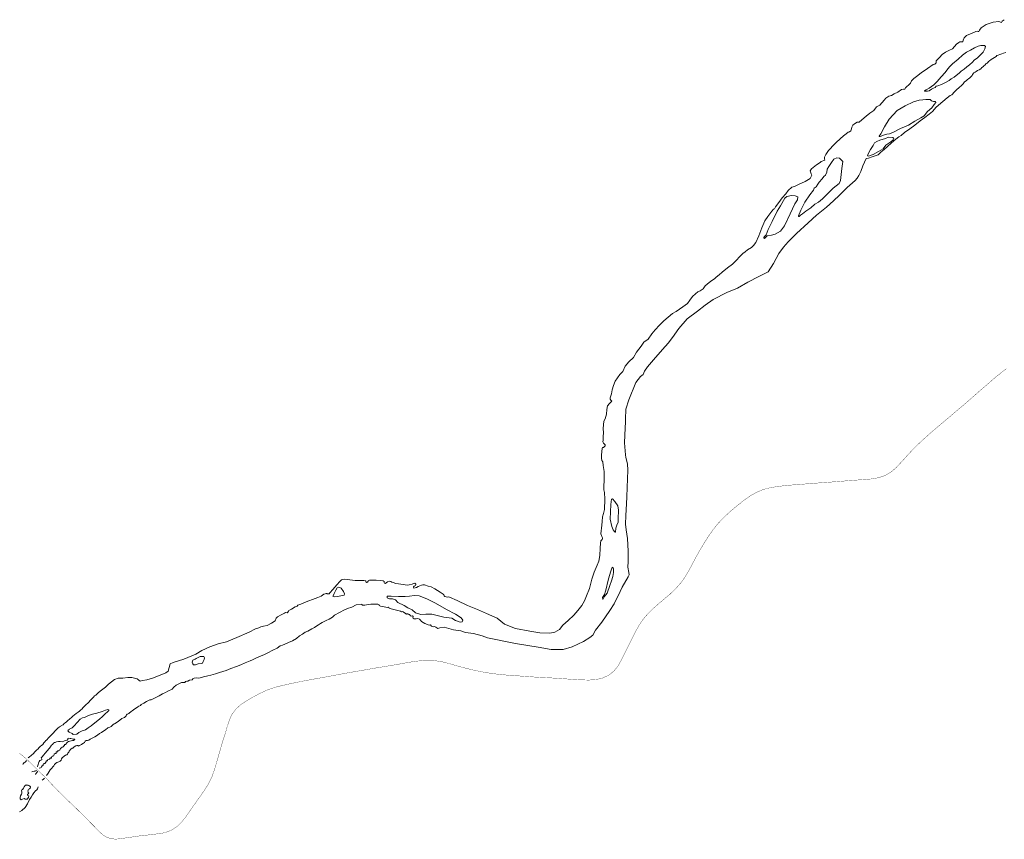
# Model space of a CAD drawing. Header units: metres. Extents: x 347609 to 404409, y 8548087 to 8605413.
# Tile 14 of 49: x 370412 to 372103, y 8559242 to 8560649. Entities that reach past the tile are written whole.
import ezdxf

# ---------------------------------------------------------------- set-up
doc = ezdxf.new("R2010")
doc.units = ezdxf.units.M
doc.layers.add('01. RIO', color=7, linetype='Continuous', lineweight=5, true_color=0x2776bb)
doc.layers.add('Red vial nacional', color=242, linetype='Continuous', lineweight=40)

# ---------------------------------------------------------------- blocks, each defined once
blk = doc.blocks.new('REIORORI')
at = {"layer": '01. RIO', "color": 152, "lineweight": 15, "true_color": 0x2776bb, "flags": 128}
for points in [[(370427.1, 8559381.7), (370429.3, 8559383.4), (370432.3, 8559385.5), (370436.3, 8559389.3), (370438.4, 8559391.9), (370441.4, 8559394.9), (370444, 8559396.9), (370445.3, 8559398.9), (370447.8, 8559401.5), (370449.9, 8559403), (370451.9, 8559404.7), (370453.8, 8559407.2), (370455.6, 8559409), (370457.5, 8559411.1), (370458.3, 8559412.2), (370459.7, 8559413.3), (370461.4, 8559415.1), (370463.1, 8559417), (370464.6, 8559418.8), (370467.1, 8559420.9), (370468.6, 8559422.6), (370470.5, 8559424.7), (370472.5, 8559427.3), (370474.5, 8559429.1), (370476.6, 8559431.1), (370477.9, 8559432.3), (370480.8, 8559434.7), (370482.9, 8559435.8), (370483.8, 8559437), (370487, 8559438.3), (370488.9, 8559440.6), (370490.2, 8559441.5), (370492.6, 8559443.6), (370495.1, 8559445.5), (370498, 8559448), (370502, 8559451.4), (370503.6, 8559452.9), (370506.2, 8559455.3), (370509.4, 8559457.5), (370512.5, 8559460), (370514.8, 8559461.8), (370517.2, 8559463.9), (370518.9, 8559465.3), (370521.2, 8559468.1), (370525.3, 8559471.9), (370530.4, 8559476.8), (370534.1, 8559480.6), (370536, 8559482.9), (370538.9, 8559485.8), (370541, 8559487.8), (370543.1, 8559489.2), (370547.1, 8559492.9), (370550.8, 8559495.9), (370552.6, 8559497.9), (370559.5, 8559503.1), (370564.8, 8559508), (370575, 8559516.2), (370581.3, 8559518.1), (370589.6, 8559518.4), (370598.3, 8559519.3), (370605, 8559519.5), (370609.7, 8559518.5), (370613.8, 8559517.2), (370616.8, 8559514.7), (370619, 8559513.5), (370623.2, 8559514.2), (370630.5, 8559515.7), (370641.9, 8559519), (370663.2, 8559527.6), (370667.3, 8559530.1), (370668.9, 8559536.5), (370670.9, 8559543), (370675.6, 8559545.3), (370694.2, 8559550.9), (370714.7, 8559559.7), (370724.9, 8559565.8), (370738.9, 8559572.1), (370753, 8559577.5), (370767.5, 8559580.7), (370785.1, 8559588.1), (370806.3, 8559597.6), (370817.4, 8559602.9), (370822.8, 8559604.8), (370826.2, 8559606.4), (370830.7, 8559607.6), (370837.2, 8559608.9), (370844.5, 8559612.8), (370851.2, 8559616.8), (370852.8, 8559621.1), (370855.1, 8559623.4), (370861.1, 8559627.2), (370867.3, 8559630.1), (370869, 8559631), (370871.4, 8559630.8), (370873, 8559631.7), (370873.9, 8559633.4), (370874.4, 8559634.5), (370878.8, 8559636.8), (370885.2, 8559640.8), (370888.8, 8559642.1), (370889.8, 8559643.7), (370893.6, 8559644.9), (370898.2, 8559646.5), (370904.2, 8559649.3), (370909.1, 8559651), (370915, 8559653.6), (370919.5, 8559654.9), (370924.5, 8559656.9), (370929.9, 8559659.3), (370932.4, 8559661), (370934.4, 8559662.4), (370936.7, 8559663.4), (370938.7, 8559663.7), (370939.7, 8559663.6), (370940.5, 8559662.9), (370942.1, 8559663.2), (370943.6, 8559663.3), (370944.8, 8559664.7), (370950.1, 8559670.8), (370956.7, 8559678.6), (370962, 8559684.2), (370965.1, 8559687.3), (370969.3, 8559688.3), (370974.8, 8559687.9), (370988.2, 8559686.2), (370996.1, 8559685.9), (371003.2, 8559686), (371006.7, 8559685.2), (371006.6, 8559683.5), (371008.5, 8559682.7), (371009.7, 8559683.3), (371010.6, 8559684.7), (371011.4, 8559685.8), (371013, 8559686.4), (371016.7, 8559686.7), (371024.7, 8559686.5), (371032.5, 8559685.9), (371036.3, 8559685.4), (371038, 8559684.2), (371038, 8559682.7), (371038.9, 8559681.7), (371040.5, 8559681.1), (371041.6, 8559681.8), (371044.1, 8559683.7), (371047, 8559684.9), (371049.5, 8559684.6), (371051.3, 8559683.4), (371054.3, 8559682.6), (371057.9, 8559680.9), (371063, 8559680.4), (371070.7, 8559679.2), (371077.4, 8559678.1), (371081.2, 8559678.5), (371086.1, 8559680), (371088.8, 8559681.1), (371090.6, 8559681.3), (371092.4, 8559680), (371092.5, 8559678.7), (371092.2, 8559677.7), (371089.6, 8559676.4), (371088.5, 8559675.4), (371088.5, 8559674.4), (371089.3, 8559673.1), (371091.3, 8559673.5), (371093.6, 8559674.3), (371096.4, 8559675.6), (371102.5, 8559677.9), (371104.5, 8559678.6), (371107.6, 8559678.4), (371113.5, 8559676.6), (371118.6, 8559675), (371125.4, 8559671.8), (371134.3, 8559666), (371139.6, 8559662.8), (371140.7, 8559661.6), (371140.9, 8559659.9), (371142.4, 8559658.5), (371144.7, 8559657.9), (371147.1, 8559657.7), (371148.5, 8559658), (371150.1, 8559657.2), (371163.7, 8559651.5), (371181.3, 8559643.4), (371198.4, 8559636.3), (371214, 8559629.4), (371232.4, 8559621.5), (371244.8, 8559611.2), (371263.7, 8559603.6), (371288.4, 8559599), (371305.5, 8559596.4), (371322.9, 8559595.9), (371331, 8559597.4), (371339.4, 8559602), (371345.2, 8559609.1), (371354, 8559617.1), (371364, 8559626.7), (371370.9, 8559634.8), (371377.3, 8559643.3), (371382.3, 8559651.4), (371385.4, 8559660), (371390.8, 8559672.5), (371394.8, 8559688.4), (371398.5, 8559700.3), (371403.8, 8559712.1), (371406.7, 8559719.3), (371408.2, 8559729.1), (371408.9, 8559741.3), (371409.7, 8559750.2), (371410.4, 8559754), (371411.2, 8559755.5), (371412.6, 8559756.4), (371412.9, 8559757.9), (371412.9, 8559759.5), (371412.1, 8559761.6), (371410.4, 8559766.3), (371411.8, 8559780.9), (371412.3, 8559787.5), (371413, 8559795.1), (371415, 8559800.9), (371416.2, 8559808.1), (371417.1, 8559825.7), (371416.6, 8559836.9), (371415.3, 8559841.8), (371415.5, 8559849.7), (371416.1, 8559856.1), (371415.9, 8559873.2), (371414.4, 8559883.3), (371413.6, 8559889.7), (371412.1, 8559892.3), (371411.5, 8559895.9), (371411.5, 8559901.9), (371412.7, 8559912.8), (371413.3, 8559914.2), (371415, 8559914.5), (371416.7, 8559916.2), (371417.9, 8559917.1), (371417.5, 8559918.7), (371415, 8559922.1), (371413.7, 8559924.1), (371414.2, 8559926.8), (371414.3, 8559933.1), (371414.6, 8559939.5), (371414.3, 8559946.8), (371414.6, 8559953.6), (371415.4, 8559959.8), (371417.9, 8559963.8), (371419.8, 8559971.4), (371420.7, 8559979.7), (371421.6, 8559986.2), (371424.9, 8559990.1), (371428.5, 8559993.5), (371428.8, 8559993.8), (371427.4, 8559995.9), (371426.1, 8559997.2), (371426.3, 8559999.9), (371428.5, 8560006.3), (371429.9, 8560013.4), (371431.8, 8560020.7), (371434.9, 8560028.1), (371442.7, 8560039.7), (371447.7, 8560044.9), (371452.2, 8560054.3), (371458.5, 8560061.5), (371466.2, 8560068.8), (371471.6, 8560078), (371479.4, 8560088.3), (371484.3, 8560095.2), (371491.6, 8560100.6), (371498, 8560109.3), (371503.5, 8560116.7), (371511.1, 8560124.5), (371518.5, 8560131.7), (371526, 8560138.1), (371533.2, 8560144.5), (371539.8, 8560148), (371550.9, 8560156.1), (371558.8, 8560161.9), (371562.8, 8560167.1), (371567.4, 8560173.7), (371572.6, 8560178.2), (371577, 8560181.4), (371581, 8560183.1), (371586.1, 8560186.8), (371589.4, 8560191.9), (371596.4, 8560197.9), (371600.9, 8560201.1), (371605.2, 8560204), (371608.3, 8560207), (371613.3, 8560210.9), (371618.5, 8560215.4), (371627.7, 8560222.9), (371636, 8560229.4), (371643.7, 8560236.5), (371647.7, 8560241.3), (371654.1, 8560247.6), (371657.9, 8560250.3), (371661.9, 8560254), (371669.1, 8560257.9), (371672.5, 8560261.3), (371676.5, 8560266.1), (371681.4, 8560277.7), (371686.7, 8560291.4), (371691.7, 8560303.4), (371697.1, 8560311), (371703.9, 8560320.4), (371706.4, 8560323.4), (371708.6, 8560323.9), (371708.9, 8560325.4), (371710.2, 8560327.7), (371716, 8560335), (371721.5, 8560343.1), (371727.6, 8560349.9), (371732, 8560355.6), (371738.2, 8560361.2), (371742.7, 8560362.6), (371749.8, 8560365.7), (371760.9, 8560371.3), (371769.5, 8560376.5), (371772.3, 8560382), (371771.4, 8560384.5), (371769.9, 8560389.3), (371771.8, 8560392.7), (371780.6, 8560399.5), (371786.6, 8560403.7), (371788.5, 8560405.5), (371794.6, 8560408), (371794.1, 8560409.8), (371794.5, 8560412.8), (371796.5, 8560417.6), (371801.3, 8560424.4), (371804.7, 8560427.7), (371808.2, 8560431.8), (371814.5, 8560438.3), (371821.3, 8560444.2), (371827, 8560449.4), (371831.5, 8560453.2), (371835, 8560455.9), (371837, 8560456.4), (371839.2, 8560457.9), (371840.2, 8560459.5), (371841.4, 8560464.4), (371842.7, 8560467.9), (371845.8, 8560470.3), (371850.6, 8560472.8), (371853.6, 8560472.8), (371858.5, 8560476.7), (371866, 8560483.2), (371872.2, 8560488.5), (371879.2, 8560493.2), (371883.7, 8560499.3), (371889, 8560502.4), (371896.6, 8560510.5), (371899.7, 8560514.2), (371904.7, 8560517.4), (371909.2, 8560518.7), (371913.7, 8560521.8), (371920, 8560524.2), (371926.5, 8560528.9), (371929.9, 8560529.5), (371932.1, 8560529.5), (371933.1, 8560531.8), (371935.5, 8560534.3), (371938.7, 8560536.6), (371941.7, 8560540.2), (371943.7, 8560544.2), (371947.4, 8560547.9), (371952.1, 8560551.1), (371960, 8560557.5), (371970.8, 8560565.2), (371980.7, 8560571.9), (371983.6, 8560572.8), (371985.1, 8560573.6), (371986.1, 8560575.1), (371986.1, 8560578.5), (371988.4, 8560580.8), (371991.8, 8560584), (371996.4, 8560589.1), (372002, 8560593.2), (372009.1, 8560596.3), (372013.9, 8560598.8), (372020.7, 8560606.7), (372025.1, 8560610), (372026.6, 8560610.8), (372031.5, 8560610.7), (372032.3, 8560613.6), (372033.9, 8560617.8), (372038, 8560621.6), (372047.7, 8560625.9), (372054, 8560628.6), (372057, 8560629.1), (372058.3, 8560628.5), (372059.2, 8560628.8), (372060.5, 8560630.7), (372063, 8560635.1), (372072.1, 8560640.8), (372083.9, 8560644.8), (372093.6, 8560645.8), (372098.1, 8560644.3), (372099.4, 8560646.3), (372103, 8560648.9)], [(370458.5, 8559351.5), (370461, 8559355.5), (370464.7, 8559360.9), (370467.6, 8559363.9), (370469, 8559366.1), (370471, 8559367.8), (370472.4, 8559370), (370474.1, 8559372), (370475.9, 8559373.4), (370477.7, 8559374.3), (370479.8, 8559374.7), (370481.6, 8559376.1), (370483.3, 8559377.4), (370484.4, 8559379.9), (370485, 8559381.5), (370488.7, 8559384.6), (370490.9, 8559385.9), (370493.3, 8559386.9), (370494.3, 8559387.9), (370495, 8559389.8), (370496.6, 8559391.2), (370497.5, 8559393.3), (370500.1, 8559396.7), (370502.5, 8559398.1), (370503.7, 8559398.4), (370506, 8559400.4), (370508.5, 8559402), (370510.7, 8559402.8), (370512.3, 8559402.5), (370512.8, 8559401.9), (370513.8, 8559402.1), (370514.6, 8559402.7), (370516.1, 8559403.6), (370518.6, 8559404.7), (370520.9, 8559406.2), (370522.1, 8559406.9), (370523.8, 8559408.1), (370524.4, 8559408.8), (370524.7, 8559410.4), (370526.7, 8559411.2), (370527.6, 8559411.3), (370528.5, 8559411.5), (370529.7, 8559412.2), (370530.9, 8559412.2), (370532, 8559412.4), (370533.4, 8559413.4), (370536.8, 8559415.1), (370541.3, 8559417.8), (370545.9, 8559420.3), (370549.2, 8559423.2), (370552.9, 8559425.3), (370555.1, 8559427), (370559.5, 8559429.7), (370563.5, 8559433.1), (370567.3, 8559434.3), (370569.4, 8559435.6), (370572.5, 8559438), (370574.4, 8559439.8), (370576.5, 8559440.5), (370582.2, 8559444.3), (370586.9, 8559448.5), (370588, 8559449.4), (370590.5, 8559450.2), (370592.3, 8559450.8), (370594.3, 8559452.3), (370594.9, 8559453.9), (370595.5, 8559455.2), (370596.9, 8559456.3), (370598.5, 8559457.4), (370599.6, 8559457.9), (370601.3, 8559459.2), (370602.6, 8559459.9), (370603.6, 8559460.9), (370605.4, 8559462.1), (370607.7, 8559464), (370610.1, 8559465.8), (370612.9, 8559467.6), (370615, 8559469.3), (370616.7, 8559470.4), (370619.7, 8559471.7), (370621, 8559473.2), (370625.6, 8559475.3), (370630.3, 8559478.4), (370634.4, 8559480.4), (370635.9, 8559481.1), (370638.1, 8559481.4), (370643.9, 8559484), (370647.3, 8559485.7), (370652, 8559488.2), (370657.8, 8559491.3), (370662.8, 8559493.6), (370666.8, 8559495.9), (370674.3, 8559499.2), (370676.8, 8559502.9), (370681.1, 8559506.5), (370686.7, 8559509.2), (370690.2, 8559511), (370693.3, 8559510.7), (370695.7, 8559511.1), (370697.3, 8559512.7), (370699.5, 8559513.5), (370701.1, 8559513.4), (370703.7, 8559515), (370708.4, 8559515.6), (370709.7, 8559517.3), (370711.8, 8559518.6), (370715.9, 8559518.9), (370719.1, 8559518.6), (370722.1, 8559519.2), (370727.7, 8559520.7), (370735.3, 8559522.5), (370740.6, 8559523.8), (370744.3, 8559524.8), (370748.5, 8559525.8), (370755.2, 8559528), (370767, 8559531.7), (370774.9, 8559534.7), (370784.5, 8559538.2), (370791.9, 8559541.2), (370799.5, 8559544.5), (370808.2, 8559548.2), (370812.3, 8559549.9), (370818.9, 8559553), (370825.7, 8559555.9), (370832.8, 8559559.2), (370838.5, 8559562.1), (370847.1, 8559566.2), (370854.3, 8559569.8), (370859.6, 8559573.7), (370863.7, 8559575.2), (370867.8, 8559576.9), (370873.7, 8559579.4), (370880.8, 8559582.6), (370887.4, 8559586.4), (370893, 8559591.3), (370898.2, 8559593.9), (370902.5, 8559597.2), (370907.2, 8559599.3), (370914, 8559602.8), (370918.4, 8559605.5), (370922.3, 8559608.1), (370925.3, 8559609.7), (370928.9, 8559612.5), (370931.6, 8559614.1), (370938.3, 8559617.3), (370943.7, 8559619.8), (370949.7, 8559623.2), (370953, 8559626.3), (370955.1, 8559627.6), (370959.4, 8559629.8), (370962.5, 8559631.9), (370968.9, 8559635.2), (370975, 8559638.1), (370982.5, 8559640.4), (370990.2, 8559644.1), (370998.4, 8559645.7), (371000, 8559645.1), (371000.7, 8559643.7), (371004.9, 8559643.9), (371010.9, 8559645), (371015.3, 8559645.3), (371021.3, 8559645.5), (371027.5, 8559645.2), (371029.5, 8559644.3), (371029.5, 8559643.3), (371031.9, 8559641.7), (371040.9, 8559640.1), (371043.9, 8559639.7), (371045.4, 8559640.3), (371046.4, 8559639.9), (371046.6, 8559638.6), (371050.4, 8559637.5), (371059.3, 8559635.2), (371066.1, 8559633.4), (371068.1, 8559632.3), (371068.8, 8559632.6), (371070.6, 8559632.2), (371071.4, 8559631.6), (371074.3, 8559630.1), (371075.5, 8559628.6), (371076.6, 8559628.2), (371077, 8559628.6), (371078.8, 8559628.6), (371079.4, 8559628), (371080.5, 8559627.7), (371081.5, 8559627.6), (371082.3, 8559626.9), (371082.8, 8559625.7), (371084.5, 8559625.1), (371086.6, 8559625.2), (371087.4, 8559625.1), (371087.7, 8559624), (371087.3, 8559622.5), (371088, 8559621.3), (371089.7, 8559620.2), (371093.2, 8559620.5), (371095.9, 8559620.8), (371099.1, 8559619.8), (371100.6, 8559618), (371102.1, 8559615.5), (371108.1, 8559612.4), (371115.2, 8559609.5), (371117.5, 8559609.7), (371118.2, 8559609.8), (371118.3, 8559608.9), (371119.5, 8559607.7), (371122, 8559606.8), (371123.6, 8559606.7), (371124.5, 8559607.3), (371126.7, 8559606.1), (371130.2, 8559603.8), (371133.5, 8559604.9), (371141.2, 8559606.1), (371157.4, 8559601.6), (371170, 8559599.5), (371177.9, 8559596.8), (371191.3, 8559594.9), (371206.2, 8559591), (371215.5, 8559587.9), (371263.5, 8559577.7), (371302.3, 8559571.6), (371324.8, 8559567.7), (371345.3, 8559567.4), (371360.7, 8559572.2), (371380.3, 8559581.2), (371391.2, 8559588.2), (371396.3, 8559592.4), (371401.2, 8559600.8), (371411.9, 8559614.7), (371425.7, 8559634.8), (371432.8, 8559645.8), (371443.6, 8559666.9), (371447.1, 8559674.8), (371456.9, 8559692.1), (371458.7, 8559695.7), (371458.3, 8559699.9), (371456.3, 8559708.7), (371457.3, 8559718.5), (371456.9, 8559736.6), (371456.1, 8559757.9), (371453.5, 8559772.8), (371452.5, 8559782.7), (371452.9, 8559797.4), (371454.5, 8559817.9), (371454.9, 8559829.7), (371455.3, 8559845.7), (371456.3, 8559875.6), (371456.1, 8559886.3), (371453.1, 8559897.1), (371452.7, 8559902), (371450.9, 8559922.3), (371451.3, 8559935.4), (371452.3, 8559959.1), (371452.7, 8559963.2), (371453.1, 8559980.3), (371458.4, 8559996.4), (371470, 8560026.2), (371478.1, 8560036.4), (371482.7, 8560039.8), (371485.3, 8560045.5), (371490.3, 8560053.1), (371500.6, 8560064.9), (371515.8, 8560082.9), (371525.7, 8560093.5), (371533.4, 8560103.2), (371544.4, 8560118.6), (371558.2, 8560135.3), (371575.9, 8560148.5), (371589.4, 8560158.5), (371603.3, 8560168.4), (371626.8, 8560180.4), (371644.8, 8560187.8), (371662.5, 8560198.1), (371681.5, 8560208.1), (371697.6, 8560215.9), (371706.9, 8560230.3), (371715.9, 8560247.4), (371724.1, 8560258.2), (371731.7, 8560267.6), (371739.5, 8560275.2), (371746.2, 8560281.7), (371765.9, 8560300.1), (371780.3, 8560313.1), (371797.6, 8560327.3), (371809.5, 8560337.7), (371819.8, 8560347.8), (371833.3, 8560360.7), (371847, 8560372.6), (371850.5, 8560376.9), (371853.4, 8560381.6), (371856.4, 8560388.2), (371859.8, 8560397.9), (371866, 8560410.7), (371870, 8560411.2), (371875.9, 8560413.6), (371886.1, 8560416.8), (371891.1, 8560421.4), (371896.6, 8560426.2), (371902.2, 8560431), (371908.6, 8560437), (371913.5, 8560440.9), (371916.5, 8560443.8), (371921.6, 8560447.5), (371925.6, 8560450.2), (371931.5, 8560455.2), (371941, 8560461.5), (371949.2, 8560468), (371958.4, 8560475.3), (371966.7, 8560480.8), (371974.2, 8560486.7), (371979.5, 8560491.2), (371986.2, 8560498.5), (371997.5, 8560508.3), (372005.1, 8560514.6), (372010.1, 8560518.7), (372012.6, 8560520.1), (372017.4, 8560525), (372021, 8560528.4), (372025.4, 8560532.7), (372029.2, 8560536.1), (372032.5, 8560538.9), (372034.5, 8560542.4), (372037.3, 8560543.8), (372039.6, 8560546.2), (372041.3, 8560547.6), (372043.5, 8560548.9), (372047.9, 8560553), (372048.6, 8560554.8), (372050.4, 8560557.5), (372052.7, 8560559), (372054.9, 8560559.7), (372056.7, 8560561.4), (372059.8, 8560562.8), (372062.5, 8560564.8), (372064.5, 8560566.8), (372067, 8560568.7), (372067.7, 8560569.7), (372069.9, 8560571.2), (372072, 8560573.7), (372073.3, 8560574.1), (372074.4, 8560575.5), (372075.9, 8560577.4), (372077.6, 8560578), (372080.4, 8560580.3), (372083.1, 8560582.5), (372085.9, 8560583.8), (372088.8, 8560585.5), (372090.1, 8560587.2), (372092.2, 8560588.2), (372095.3, 8560589.1), (372098.6, 8560590.4), (372101.6, 8560591.6), (372105.6, 8560592.4)], [(370443.2, 8559366.1), (370443.7, 8559368.2), (370444, 8559370.3), (370444.7, 8559372.4), (370445.1, 8559374), (370445.8, 8559375.1), (370447.1, 8559377), (370448.7, 8559377.8), (370450.1, 8559378.4), (370450.4, 8559379.2), (370449.6, 8559380.7), (370449.5, 8559381.5), (370451.1, 8559383.4), (370453.4, 8559386.2), (370455.9, 8559389.8), (370459.3, 8559393.7), (370462.8, 8559397.7), (370465, 8559400.3), (370466.1, 8559401.9), (370467, 8559403.3), (370468.6, 8559404.6), (370470.5, 8559406.8), (370472, 8559407.8), (370473.1, 8559408), (370475.6, 8559409.1), (370479.1, 8559409.8), (370481.6, 8559409.9), (370485, 8559409.3), (370488.4, 8559410.3), (370490.5, 8559411.3), (370493.9, 8559412), (370495.1, 8559413.3), (370495.2, 8559414.5), (370496.7, 8559415.3), (370499.2, 8559414.6), (370500.4, 8559414.9), (370502.3, 8559414), (370504, 8559413.5), (370506.4, 8559413.5), (370506.9, 8559412.9), (370506.5, 8559412.3), (370505, 8559411.3), (370502.9, 8559411.4), (370498.7, 8559410.4), (370496.2, 8559409.9), (370494.6, 8559408.7), (370492.6, 8559406.9), (370492.1, 8559405.5), (370491, 8559404.7), (370489.4, 8559404.3), (370489.5, 8559402.9), (370488.5, 8559402.4), (370487.9, 8559402.1), (370487.2, 8559400.5), (370485.5, 8559399.9), (370484.4, 8559398.6), (370483.1, 8559398), (370482.2, 8559397.4), (370481.7, 8559395.8), (370481.1, 8559394.8), (370480, 8559394.5), (370478, 8559393.9), (370477.9, 8559393.2), (370478.1, 8559391.9), (370477.4, 8559391.7), (370476.2, 8559391.9), (370475.7, 8559392.1), (370475.1, 8559391.3), (370475.1, 8559390.3), (370474.9, 8559389.3), (370473.4, 8559389.1), (370471.5, 8559388.3), (370471.3, 8559387.5), (370471.3, 8559386.6), (370471.2, 8559385.8), (370469.9, 8559385.2), (370469, 8559384.2), (370468.1, 8559383.6), (370466.7, 8559383.2), (370466.8, 8559382.4), (370466.8, 8559381.2), (370466, 8559381.1), (370465.1, 8559381.3), (370464, 8559380.6), (370464.1, 8559379.8), (370463.6, 8559379.3), (370461.7, 8559378.6), (370460.3, 8559378), (370460, 8559377.3), (370459.9, 8559376.6), (370458.6, 8559376.4), (370457.9, 8559376), (370458, 8559374.8), (370457, 8559374.2), (370456.1, 8559372.7), (370455.3, 8559371.9), (370454.1, 8559371.9), (370453.9, 8559371.1), (370452.5, 8559370.5), (370452.9, 8559369), (370452.3, 8559368.6), (370451, 8559368.1), (370449.9, 8559366.4), (370449.4, 8559365.2), (370448, 8559364.3), (370445.7, 8559363.6)], [(370417.7, 8559370.3), (370418.5, 8559371.4), (370419.4, 8559372.3), (370419.6, 8559372.9), (370419.7, 8559373.6), (370420.4, 8559373.7), (370421.6, 8559373.9), (370422.9, 8559375.3), (370423.9, 8559376.8)], [(370433.4, 8559357.8), (370434.1, 8559358.3), (370437.1, 8559358.6), (370439, 8559358.9), (370440.5, 8559359.5), (370440.8, 8559360.6)], [(370443, 8559358.6), (370442.4, 8559357), (370441.4, 8559355.6), (370440.4, 8559354.9), (370439.5, 8559353.7), (370439.3, 8559352.9)], [(370451.1, 8559343.1), (370453.5, 8559345.1), (370455.1, 8559346.7)], [(370412.1, 8559289), (370416, 8559291.1), (370421.7, 8559296.3), (370425.7, 8559302.8), (370429.3, 8559310.1), (370432.1, 8559313.8), (370434.6, 8559317.9), (370436.8, 8559321.5), (370439.3, 8559325), (370441.5, 8559326.6), (370442.8, 8559328.5), (370444.3, 8559332)]]:
    blk.add_lwpolyline(points, dxfattribs=at)
for points in [[(371965.9, 8560526.8), (371968.7, 8560528.2), (371974.2, 8560531.6), (371981.7, 8560537), (371987.6, 8560542.8), (371994.7, 8560550.9), (372001.3, 8560558), (372005.8, 8560564.5), (372009.3, 8560568.4), (372014.2, 8560573.4), (372023.8, 8560581), (372031.4, 8560588), (372038.1, 8560593.4), (372045, 8560596.6), (372051.6, 8560600.6), (372058.1, 8560603.3), (372062.5, 8560604.8), (372068.7, 8560604.7), (372070.5, 8560603), (372069.7, 8560599), (372066.4, 8560593), (372060.5, 8560586.7), (372056.9, 8560583.6), (372051.2, 8560579.3), (372048.1, 8560575.9), (372043.3, 8560571.6), (372038.9, 8560567.8), (372034.1, 8560563.9), (372028.8, 8560560.5), (372025.5, 8560557.2), (372020.2, 8560553.3), (372016.7, 8560550.4), (372011.9, 8560547.3), (372008.3, 8560544.4), (372001.1, 8560540.4), (371994.9, 8560537.6), (371988.9, 8560535.1), (371986.1, 8560534.6), (371984, 8560532.3), (371981.6, 8560531.2), (371978, 8560529.5), (371973.9, 8560526.9), (371971.1, 8560526), (371966.7, 8560526.1), (371965.8, 8560526.2), (371965.8, 8560526.5)], [(371888, 8560448.7), (371890.7, 8560452.7), (371897.1, 8560465), (371905, 8560478.2), (371918.9, 8560492.9), (371932.9, 8560501.1), (371946.8, 8560507.6), (371956.9, 8560510.6), (371963, 8560511.1), (371968.5, 8560511.9), (371975.9, 8560511.9), (371978.2, 8560509.6), (371981.1, 8560508.5), (371984.6, 8560508.3), (371985.2, 8560506.7), (371982.3, 8560503.4), (371978.8, 8560497.8), (371970.8, 8560491.1), (371965.1, 8560484.1), (371959.4, 8560480.4), (371949.1, 8560474.6), (371938.3, 8560467.9), (371924.9, 8560461.9), (371912.6, 8560456), (371906.1, 8560453.1), (371901.3, 8560452.1), (371895.3, 8560450.6), (371891.7, 8560448.9), (371889.6, 8560448.2), (371888.2, 8560448.1)], [(371868, 8560414.9), (371869.3, 8560418.4), (371873, 8560426.3), (371877.7, 8560433), (371880.3, 8560437.5), (371884.3, 8560440), (371889.4, 8560442.3), (371899.2, 8560444.9), (371904.2, 8560447.1), (371911.7, 8560446.4), (371913.4, 8560444.9), (371912.4, 8560442.7), (371908, 8560439.2), (371899.4, 8560433.2), (371894.8, 8560427.1), (371887.1, 8560422.5), (371877.6, 8560417.2), (371869.5, 8560414.4)], [(371749.4, 8560312.3), (371753.5, 8560321.7), (371760.3, 8560335.8), (371769.3, 8560348.2), (371775.4, 8560356.5), (371776.2, 8560359.8), (371780.1, 8560361.8), (371782.6, 8560366.4), (371785.3, 8560369.9), (371790.5, 8560375.5), (371793, 8560379.4), (371795.7, 8560382), (371798.3, 8560387), (371798.6, 8560392.3), (371801.5, 8560396.7), (371806.5, 8560404), (371810.5, 8560409.2), (371815.4, 8560411.6), (371820.2, 8560411), (371825.9, 8560405.4), (371824, 8560393.7), (371821.5, 8560373), (371819.5, 8560367.6), (371809, 8560359.8), (371799.9, 8560350.4), (371790.9, 8560341.2), (371784.1, 8560335.8), (371777.8, 8560332), (371770.5, 8560326.1), (371762.1, 8560320.3), (371756.6, 8560315.7), (371753.3, 8560313.1), (371752, 8560311.9), (371750.6, 8560311.1), (371749.6, 8560311.2), (371749.3, 8560311.6), (371749.3, 8560311.9)], [(371691.2, 8560273.5), (371695.8, 8560277.7), (371703.3, 8560278.8), (371709.5, 8560280.5), (371718.9, 8560285.6), (371725.3, 8560294.9), (371735.2, 8560315.8), (371743.3, 8560332.9), (371747.6, 8560339.9), (371748.7, 8560344.6), (371743.6, 8560346.3), (371737.5, 8560347), (371729.5, 8560345.5), (371726.1, 8560342.7), (371718.9, 8560329.5), (371712.7, 8560320), (371704.3, 8560302.4), (371697.7, 8560288.7), (371693.8, 8560279.8), (371691.2, 8560276.8), (371690.3, 8560274.9), (371690.2, 8560273.8)], [(371435.1, 8559769.3), (371435.8, 8559776), (371437.9, 8559781.3), (371440.2, 8559786.3), (371440.2, 8559795.5), (371440.6, 8559803.5), (371440.8, 8559807), (371439.2, 8559814), (371434.2, 8559821.7), (371430, 8559826.1), (371428.3, 8559825.7), (371427.4, 8559816.6), (371426.8, 8559804), (371426.2, 8559791.2), (371428.9, 8559778.6), (371431.2, 8559773), (371433.7, 8559769.9), (371434.4, 8559769.5), (371434.9, 8559769.2)], [(371413.8, 8559653.7), (371416, 8559657.9), (371421.2, 8559664.5), (371425.4, 8559677.3), (371428.4, 8559685.7), (371430.7, 8559693.1), (371432.1, 8559699.9), (371431.7, 8559705.8), (371430.7, 8559708.7), (371429, 8559707.3), (371426.6, 8559700.2), (371423.9, 8559690.5), (371421.4, 8559682.1), (371420.1, 8559674.2), (371418, 8559667.8), (371416.3, 8559661.9), (371413.3, 8559656.7), (371413.5, 8559654)], [(370950.4, 8559660), (370952.3, 8559663.6), (370955.1, 8559669.2), (370957.5, 8559673.5), (370960.4, 8559674.4), (370964.2, 8559672.7), (370968.3, 8559667.2), (370969.9, 8559662.9), (370969.3, 8559660.8), (370964, 8559660), (370958.3, 8559658.4), (370953.7, 8559658.2), (370951.8, 8559658.4), (370950.4, 8559659), (370950.3, 8559659.5)], [(371050.2, 8559659.4), (371062.9, 8559658.5), (371074, 8559658.5), (371081.8, 8559659.1), (371090.4, 8559660.1), (371098.5, 8559659.7), (371111.2, 8559654.7), (371126.1, 8559647.3), (371145.3, 8559636.5), (371160.5, 8559628.1), (371170.2, 8559622.2), (371173.2, 8559617.8), (371172.3, 8559615.3), (371168.6, 8559614.5), (371160.5, 8559617.2), (371154.4, 8559621.3), (371140.6, 8559623.1), (371119.9, 8559628), (371109.7, 8559628), (371101.4, 8559627.7), (371092, 8559630.6), (371086.2, 8559635.6), (371079, 8559639.2), (371072.5, 8559643.2), (371061.5, 8559648.3), (371057.8, 8559652.6), (371052.7, 8559654.5), (371047.1, 8559654.8), (371043.5, 8559656.2), (371043.5, 8559658.9), (371046.7, 8559659.4)], [(370712.1, 8559550.5), (370709.9, 8559549.3), (370708.6, 8559545.8), (370709.6, 8559542.7), (370710.8, 8559541), (370714.2, 8559541.2), (370719, 8559543), (370723.9, 8559543.6), (370726.2, 8559544.2), (370727.4, 8559546.7), (370729.3, 8559550.7), (370729.4, 8559553.3), (370728.5, 8559555.5), (370726.5, 8559555.6), (370722.3, 8559555.6), (370718.8, 8559554.1), (370715.2, 8559552.3), (370713.7, 8559551.2)], [(370496.4, 8559429.7), (370495.3, 8559429.3), (370494.9, 8559427.9), (370497.5, 8559425.6), (370502.2, 8559423.1), (370504.3, 8559421.6), (370510.3, 8559422.5), (370513.8, 8559425.3), (370519.6, 8559427.8), (370525.6, 8559429.8), (370529.9, 8559433.2), (370535.1, 8559436.3), (370541.6, 8559441.9), (370549.1, 8559447.9), (370554.6, 8559452.6), (370558.3, 8559456.7), (370563.8, 8559460.9), (370565.3, 8559463), (370565.4, 8559464.2), (370563.9, 8559464.7), (370559.6, 8559463.3), (370553.9, 8559460.9), (370544.8, 8559458.4), (370537.5, 8559456.4), (370530.7, 8559454.3), (370523.4, 8559451.1), (370520, 8559450.3), (370516.2, 8559447.8), (370511, 8559442.4), (370505.6, 8559436.5), (370502.3, 8559433.1), (370498.4, 8559431.2), (370497.6, 8559430.3)], [(370430.6, 8559332.3), (370429.5, 8559333.2), (370428.3, 8559333.8), (370427, 8559334.6), (370426.6, 8559334.9), (370425.4, 8559334.6), (370424.4, 8559334.4), (370424, 8559334.9), (370423.7, 8559335.1), (370422.8, 8559334.8), (370421.1, 8559333.3), (370419.8, 8559331.7), (370419, 8559329.7), (370418, 8559327.8), (370417.1, 8559327.3), (370416.1, 8559326.4), (370415.7, 8559325), (370416, 8559323.2), (370416.2, 8559322.2), (370416, 8559320.9), (370415.2, 8559319.2), (370413.9, 8559316.1), (370413.1, 8559313.3), (370413.2, 8559311.2), (370413.8, 8559310.6), (370414.9, 8559309.7), (370417, 8559310.7), (370419.9, 8559312), (370422, 8559310.8), (370425, 8559310.9), (370427.7, 8559313.3), (370427.8, 8559315.5), (370426.5, 8559316.8), (370425.8, 8559318.5), (370426.9, 8559319.9), (370427.5, 8559320.2), (370428, 8559321), (370427.3, 8559321.4), (370426.7, 8559321.8), (370426.4, 8559323.2), (370426.7, 8559324.5), (370427, 8559325.2), (370426.3, 8559326), (370427.3, 8559326.9), (370428, 8559328), (370429.1, 8559328.3), (370429.8, 8559328.8), (370430.4, 8559329.3), (370430.8, 8559330.7), (370430.9, 8559331.8)]]:
    blk.add_lwpolyline(points, close=True, dxfattribs=at)

msp = doc.modelspace()

# ---------------------------------------------------------------- linework, layer by layer
at = {"layer": 'Red vial nacional', "transparency": 33554623, "const_width": 0.5}
msp.add_lwpolyline([(370412, 8559389.1), (370418.1, 8559384.6), (370424, 8559379.4), (370430, 8559373.8), (370434.8, 8559369.2), (370438.8, 8559365.2), (370442, 8559361.9), (370448.3, 8559355.6), (370454.8, 8559349.6), (370461.6, 8559342.7), (370464.9, 8559338.9), (370468.7, 8559334.9), (370473, 8559330.3), (370478.1, 8559325), (370483.9, 8559319.3), (370490.2, 8559313.1), (370496.9, 8559306.7), (370503.7, 8559300.2), (370510.3, 8559293.9), (370517, 8559287.3), (370523.7, 8559280.6), (370530.5, 8559273.8), (370537.2, 8559267), (370543.5, 8559260.6), (370549.3, 8559254.6), (370555.3, 8559249.3), (370562, 8559245.2), (370569.5, 8559242.7), (370577.3, 8559242), (370584.6, 8559242.6), (370592.2, 8559243.8), (370600.6, 8559245), (370609.4, 8559246.2), (370619.1, 8559247.7), (370628.7, 8559248.7), (370638.2, 8559249.8), (370647.6, 8559250.9), (370657, 8559252.2), (370666.6, 8559254.7), (370674.9, 8559258.4), (370683.3, 8559264.4), (370690.9, 8559271.9), (370697.4, 8559280), (370703.4, 8559288.6), (370709.6, 8559297.6), (370716.2, 8559307), (370723.5, 8559317.1), (370730.4, 8559327.1), (370736.5, 8559337.1), (370742.2, 8559348.5), (370746.6, 8559360.7), (370750.4, 8559373.5), (370754.1, 8559386.4), (370757.8, 8559399.3), (370761.6, 8559412), (370765.7, 8559424.5), (370768.9, 8559436), (370772.5, 8559446.6), (370776.7, 8559456.1), (370783.3, 8559465.1), (370791.7, 8559472.7), (370802.2, 8559479.6), (370812.8, 8559485.8), (370824, 8559491.8), (370835.7, 8559497.3), (370848.2, 8559501.9), (370861.2, 8559505.3), (370874.2, 8559508.2), (370887.7, 8559511.1), (370901.6, 8559513.9), (370915.9, 8559516.5), (370930.6, 8559519.1), (370945.6, 8559521.9), (370960.9, 8559524.8), (370976.4, 8559527.6), (370991.9, 8559530.3), (371007.1, 8559532.9), (371022.3, 8559535.6), (371037.4, 8559538.1), (371052.2, 8559540.5), (371066.5, 8559543), (371080.2, 8559545.5), (371094, 8559547.6), (371108, 8559548.8), (371122.3, 8559548.8), (371136.6, 8559546.8), (371150.9, 8559543.1), (371165.3, 8559538.9), (371180.1, 8559535), (371195.2, 8559531.4), (371210.4, 8559528.4), (371225.2, 8559526.1), (371239.3, 8559524.5), (371252.9, 8559523.3), (371266.4, 8559522.4), (371279.8, 8559521.5), (371293.3, 8559520.5), (371307, 8559519.7), (371320.8, 8559519), (371334.9, 8559518.2), (371349, 8559517.2), (371363.1, 8559516.2), (371376.6, 8559515.4), (371389.4, 8559515.1), (371401.2, 8559515.8), (371412.3, 8559518.3), (371423, 8559523), (371432.4, 8559530.2), (371439.6, 8559539.1), (371445.7, 8559550), (371451.4, 8559561.6), (371457.4, 8559573.5), (371463.4, 8559585.7), (371469.5, 8559597.8), (371475.9, 8559609.2), (371483.2, 8559620), (371491.5, 8559629.6), (371500.2, 8559638.1), (371509.4, 8559646.2), (371518.9, 8559654.1), (371528.5, 8559662.2), (371538.3, 8559671.6), (371547, 8559681.3), (371554.8, 8559692), (371561.5, 8559703.3), (371567.5, 8559714.7), (371573.3, 8559725.7), (371580, 8559737.5), (371587.2, 8559749.6), (371594.7, 8559761.6), (371602.9, 8559773.3), (371612, 8559784.5), (371622, 8559795), (371632.4, 8559804.5), (371643.1, 8559813.5), (371654.2, 8559822.4), (371665.5, 8559830.6), (371677.3, 8559837.4), (371690, 8559842.6), (371703.5, 8559845.9), (371717.5, 8559847.9), (371732.3, 8559849.6), (371746.9, 8559850.6), (371761.6, 8559851.8), (371776.4, 8559853), (371791.3, 8559854), (371806, 8559855.1), (371820.7, 8559856.2), (371834.8, 8559857.4), (371848.4, 8559858.4), (371861.7, 8559859.3), (371874.4, 8559860.4), (371886.4, 8559862.4), (371897.8, 8559866.1), (371908.3, 8559872.1), (371917.6, 8559880.1), (371926.2, 8559889.4), (371934.5, 8559898.6), (371943.6, 8559908.5), (371953.4, 8559918.4), (371963.8, 8559928.1), (371974.6, 8559937.9), (371985.9, 8559947.6), (371997.4, 8559957.2), (372008.8, 8559966.9), (372020.1, 8559976.6), (372032, 8559986.5), (372043, 8559996), (372053.9, 8560005.5), (372064.5, 8560014.9), (372075.2, 8560024), (372084.9, 8560032.6), (372096, 8560041.5), (372106.5, 8560049.8)], dxfattribs=at)

# ---------------------------------------------------------------- block references
msp.add_blockref('REIORORI', (0, 0))

doc.saveas('drawing.dxf')
